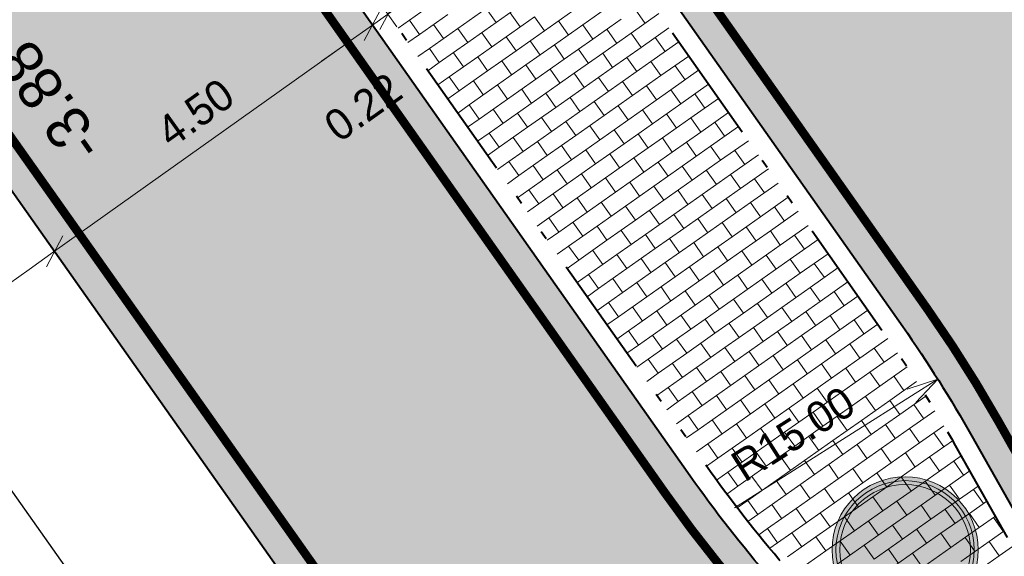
# Model space of a CAD drawing. Header units: metres. Extents: x 148316 to 148653, y 486436 to 486744.
# Tile 24 of 110: x 148440 to 148451, y 486553 to 486559. Entities that reach past the tile are written whole.
import ezdxf

# ---------------------------------------------------------------- set-up
doc = ezdxf.new("R2010")
doc.units = ezdxf.units.M
doc.header["$MEASUREMENT"] = 0
doc.linetypes.add('rws', pattern=[2.74, 1.4, -0.4, 0.07, -0.4, 0.07, -0.4])
doc.layers.get('Defpoints').update_dxf_attribs({"color": 253, "lineweight": 13})
for name, color, linetype, lineweight in [('BWR-nieuw-band-basislijn_GV', 7, 'Continuous', 40), ('BWR-nieuw-band-trottoir rws 115¯225x240 betonrug_GV', 94, 'rws_b', 40), ('BWR-nieuw-belijning-kantstreep dik 100', 51, 'Continuous', 0), ('BWR-nieuw-raster-cel verharding_GV', 7, 'Continuous', 40), ('N-WA-VW-VERKEERSTEKEN_BORD-G', 7, 'Continuous', 30), ('WVB-dim-terr-maatvoering 018', 7, 'Continuous', 13), ('WVB-pen-dik 025', 1, 'Continuous', 30), ('WVB-pen-dik 035', 1, 'Continuous', 40), ('WVB-raster-20%', 254, 'Continuous', 30), ('WVB-tekst-dik 025', 1, 'Continuous', 30)]:
    doc.layers.add(name, color=color, linetype=linetype, lineweight=lineweight)
doc.styles.add('1 200   0.18', font='WORKING.shx', dxfattribs={"height": 0.36})
doc.styles.add('1 200   0.25', font='WORKING.shx', dxfattribs={"height": 0.5})
doc.styles.add('Style-WORKING', font='WORKING.shx')
doc.linetypes.add('rws_b', pattern='A,1.4,-0.4,0.07,-0.23,["B",Style-WORKING,S=0.36,R=0,X=-0.104,Y=-0.19],-0.17,0.07,-1.86', length=4.2)
doc.dimstyles.new('TER 1 200', dxfattribs={"dimtxt": 0.36, "dimasz": 0.36, "dimexe": 0.18, "dimexo": 0.0625, "dimgap": 0.18, "dimtad": 1, "dimzin": 0, "dimdsep": 46, "dimtxsty": '1 200   0.18', "dimblk": 'TerminatorOpen_0.5', "dimcen": 0, "dimse1": 1, "dimse2": 1, "dimclrd": 256, "dimclre": 256, "dimclrt": 7, "dimazin": 0, "dimtfac": 1, "dimtdec": 0, "dimtmove": 1, "dimatfit": 1, "dimldrblk": 'TerminatorOpen_0.5', "dimfxl": 0.18, "dimfxlon": 1, "dimfrac": 2, "dimtolj": 1, "dimtzin": 0, "dimlwd": -1, "dimlwe": -1, "dimarcsym": 0})

# ---------------------------------------------------------------- blocks, each defined once
blk = doc.blocks.new('_Oblique_0.5')
at = {"color": 0, "linetype": 'ByBlock', "lineweight": -2}
for p, q in [((0, 0), (-1, 0)), ((0.5, 0.25), (-0.5, -0.25))]:
    blk.add_line(p, q, dxfattribs=at)
blk = doc.blocks.new('*D69')
at = {"layer": 'Defpoints', "color": 0, "lineweight": 40, "transparency": 16777216}
for p in [(148440.316, 486556.337), (148440.512, 486556.062), (148438.32, 486555.698)]:
    blk.add_point(p, dxfattribs=at)
at = {"layer": 'WVB-dim-terr-maatvoering 018', "transparency": 16777216}
for p, q in [((148440.42, 486556.19), (148440.212, 486556.484)), ((148438.983, 486555.388), (148440.023, 486556.128)), ((148438.585, 486555.326), (148438.794, 486555.033))]:
    blk.add_line(p, q, dxfattribs=at)
at = {"layer": 'WVB-dim-terr-maatvoering 018', "transparency": 16777216, "xscale": 0.36, "yscale": 0.36, "zscale": 0.36}
for p, rotation in [((148440.316, 486556.337), 35.44070355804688), ((148438.689, 486555.179), 215.4407035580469)]:
    blk.add_blockref('_Oblique_0.5', p, dxfattribs=dict(at, rotation=rotation))
at = {"layer": 'WVB-dim-terr-maatvoering 018', "color": 7, "transparency": 16777216, "insert": (148439.294, 486556.051), "char_height": 0.36, "attachment_point": 5, "rotation": 35.4407, "style": '1 200   0.18'}
blk.add_mtext('\\A1;\\C7;2.00', dxfattribs=at)
blk = doc.blocks.new('TerminatorOpen_0.5')
at = {"color": 0, "linetype": 'ByBlock', "lineweight": -2}
for q in [(-1, 0.25), (-1, 0), (-1, -0.25)]:
    blk.add_line((0, 0), q, dxfattribs=at)
blk = doc.blocks.new('*D70')
at = {"layer": 'Defpoints', "color": 0, "lineweight": 40, "transparency": 16777216}
for p in [(148443.986, 486558.949), (148444.182, 486558.674), (148440.512, 486556.062)]:
    blk.add_point(p, dxfattribs=at)
at = {"layer": 'WVB-dim-terr-maatvoering 018', "transparency": 16777216}
for p, q in [((148444.091, 486558.803), (148443.882, 486559.096)), ((148440.609, 486556.546), (148443.693, 486558.741)), ((148440.42, 486556.19), (148440.212, 486556.484))]:
    blk.add_line(p, q, dxfattribs=at)
at = {"layer": 'WVB-dim-terr-maatvoering 018', "transparency": 16777216, "xscale": 0.36, "yscale": 0.36, "zscale": 0.36}
for p, rotation in [((148443.986, 486558.949), 35.44070355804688), ((148440.316, 486556.337), 215.4407035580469)]:
    blk.add_blockref('_Oblique_0.5', p, dxfattribs=dict(at, rotation=rotation))
at = {"layer": 'WVB-dim-terr-maatvoering 018', "color": 7, "transparency": 16777216, "insert": (148441.942, 486557.936), "char_height": 0.36, "attachment_point": 5, "rotation": 35.4407, "style": '1 200   0.18'}
blk.add_mtext('\\A1;\\C7;4.50', dxfattribs=at)
blk = doc.blocks.new('*D71')
at = {"layer": 'Defpoints', "color": 0, "lineweight": 40, "transparency": 16777216}
for p in [(148444.166, 486559.077), (148444.337, 486558.836), (148444.182, 486558.674)]:
    blk.add_point(p, dxfattribs=at)
at = {"layer": 'WVB-dim-terr-maatvoering 018', "transparency": 16777216}
for p, q in [((148444.459, 486559.286), (148444.752, 486559.495)), ((148444.27, 486558.93), (148444.061, 486559.224)), ((148444.091, 486558.803), (148443.882, 486559.096)), ((148443.986, 486558.949), (148444.166, 486559.077)), ((148443.693, 486558.741), (148443.4, 486558.532))]:
    blk.add_line(p, q, dxfattribs=at)
at = {"layer": 'WVB-dim-terr-maatvoering 018', "transparency": 16777216, "xscale": 0.36, "yscale": 0.36, "zscale": 0.36}
for p, rotation in [((148444.166, 486559.077), 215.4407035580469), ((148443.986, 486558.949), 35.44070355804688)]:
    blk.add_blockref('_Oblique_0.5', p, dxfattribs=dict(at, rotation=rotation))
at = {"layer": 'WVB-dim-terr-maatvoering 018', "color": 7, "transparency": 16777216, "insert": (148443.879, 486558), "char_height": 0.36, "attachment_point": 5, "rotation": 35.4407, "style": '1 200   0.18'}
blk.add_mtext('\\A1;\\C7;0.22', dxfattribs=at)
blk = doc.blocks.new('*D72')
at = {"layer": 'Defpoints', "color": 0, "lineweight": 40, "transparency": 16777216}
for p in [(148446.252, 486560.562), (148446.34, 486560.438), (148444.337, 486558.836)]:
    blk.add_point(p, dxfattribs=at)
at = {"layer": 'WVB-dim-terr-maatvoering 018', "transparency": 16777216}
for p, q in [((148446.304, 486560.489), (148446.148, 486560.709)), ((148444.459, 486559.286), (148445.959, 486560.353)), ((148444.27, 486558.93), (148444.061, 486559.224))]:
    blk.add_line(p, q, dxfattribs=at)
at = {"layer": 'WVB-dim-terr-maatvoering 018', "transparency": 16777216, "xscale": 0.36, "yscale": 0.36, "zscale": 0.36}
for p, rotation in [((148446.252, 486560.562), 35.44070355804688), ((148444.166, 486559.077), 215.4407035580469)]:
    blk.add_blockref('_Oblique_0.5', p, dxfattribs=dict(at, rotation=rotation))
at = {"layer": 'WVB-dim-terr-maatvoering 018', "color": 7, "transparency": 16777216, "insert": (148445, 486560.113), "char_height": 0.36, "attachment_point": 5, "rotation": 35.4407, "style": '1 200   0.18'}
blk.add_mtext('\\A1;\\C7;2.56', dxfattribs=at)
blk = doc.blocks.new('*D76')
at = {"layer": 'Defpoints', "color": 0, "lineweight": 40, "transparency": 16777216}
for p in [(148483.979, 486581.185), (148445.382, 486549.399)]:
    blk.add_point(p, dxfattribs=at)
at = {"layer": 'WVB-dim-terr-maatvoering 018', "transparency": 16777216}
blk.add_line((148447.835, 486551.42), (148445.66, 486549.628), dxfattribs=at)
at = {"layer": 'WVB-dim-terr-maatvoering 018', "transparency": 16777216, "xscale": 0.36, "yscale": 0.36, "zscale": 0.36, "rotation": 219.4732350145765}
blk.add_blockref('TerminatorOpen_0.5', (148445.382, 486549.399), dxfattribs=at)
at = {"layer": 'WVB-dim-terr-maatvoering 018', "color": 7, "transparency": 16777216, "insert": (148446.753, 486550.995), "char_height": 0.36, "attachment_point": 5, "rotation": 39.4732, "style": '1 200   0.18'}
blk.add_mtext('\\A1;\\C7;R50.00', dxfattribs=at)
blk = doc.blocks.new('*D77')
at = {"layer": 'Defpoints', "color": 0, "lineweight": 40, "transparency": 16777216}
for p in [(148454.413, 486556.089), (148411.613, 486530.24)]:
    blk.add_point(p, dxfattribs=at)
at = {"layer": 'WVB-dim-terr-maatvoering 018', "transparency": 16777216}
blk.add_line((148451.901, 486554.572), (148454.105, 486555.903), dxfattribs=at)
at = {"layer": 'WVB-dim-terr-maatvoering 018', "transparency": 16777216, "xscale": 0.36, "yscale": 0.36, "zscale": 0.36, "rotation": 31.12999339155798}
blk.add_blockref('TerminatorOpen_0.5', (148454.413, 486556.089), dxfattribs=at)
at = {"layer": 'WVB-dim-terr-maatvoering 018', "color": 7, "transparency": 16777216, "insert": (148452.662, 486555.452), "char_height": 0.36, "attachment_point": 5, "rotation": 31.13, "style": '1 200   0.18'}
blk.add_mtext('\\A1;\\C7;R50.00', dxfattribs=at)
blk = doc.blocks.new('*D78')
at = {"layer": 'Defpoints', "color": 0, "lineweight": 40, "transparency": 16777216}
for p in [(148450.515, 486554.861), (148437.847, 486546.828)]:
    blk.add_point(p, dxfattribs=at)
at = {"layer": 'WVB-dim-terr-maatvoering 018', "transparency": 16777216}
blk.add_line((148448.169, 486553.374), (148450.211, 486554.668), dxfattribs=at)
at = {"layer": 'WVB-dim-terr-maatvoering 018', "transparency": 16777216, "xscale": 0.36, "yscale": 0.36, "zscale": 0.36, "rotation": 32.37775352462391}
blk.add_blockref('TerminatorOpen_0.5', (148450.515, 486554.861), dxfattribs=at)
at = {"layer": 'WVB-dim-terr-maatvoering 018', "color": 7, "transparency": 16777216, "insert": (148448.845, 486554.228), "char_height": 0.36, "attachment_point": 5, "rotation": 32.3778, "style": '1 200   0.18'}
blk.add_mtext('\\A1;\\C7;R15.00', dxfattribs=at)
blk = doc.blocks.new('N-SVW-VERKEERSTEKEN_BORD_D02RBB22-SO')
at = {"linetype": 'Continuous', "true_color": 0x007dc8, "extrusion": (0, 0, -1)}
blk.add_hatch(color=152, dxfattribs=at).paths.add_polyline_path([(16.32, 38.68), (10.25, 44.75), (0, 34.48), (-0.01, 53.25, -0.414322), (25.12, 28.12, -0.414105), (0.01, 3), (0, 16.19), (14.23, 18.77, 0.656866), (14.94, 21.82), (5.4, 27.76)])
at = {"linetype": 'Continuous', "true_color": 0x007dc8}
for points in [[(25.18, 36.79), (26.6, 37.27, 0.577878), (-21.25, 46.55), (-20.12, 45.57, -0.577878)], [(0.01, 53.25), (0, 34.48), (0.67, 33.81), (6.46, 43.15, -0.66261), (9.64, 42.66), (14.51, 15.92, -0.52003), (12.53, 13.91), (0, 16.19), (-0.01, 3, 0.414322), (25.12, 28.12, 0.414105)], [(-20.12, 45.57), (-21.25, 46.55, 0.180494), (-28.12, 28.12, 0.414214), (0, 0), (0, 1.5, -0.414214), (-26.62, 28.12, -0.180494)], [(28.12, 28.12, 0.083022), (26.6, 37.27), (25.18, 36.79, -0.083022), (26.62, 28.12, -0.414214), (0, 1.5), (0, 0, 0.414214)]]:
    blk.add_hatch(color=152, dxfattribs=at).paths.add_polyline_path(points)
at = {"linetype": 'Continuous'}
for points in [[(-20.12, 45.57), (-18.98, 44.58, -0.577878), (23.76, 36.3), (25.18, 36.79, 0.577878)], [(0, 34.48), (-10.25, 44.75), (-16.32, 38.68), (-5.4, 27.76), (-14.94, 21.82, 0.656866), (-14.23, 18.77), (0, 16.19)], [(9.64, 42.66, 0.66261), (6.46, 43.15), (0.67, 33.81), (0, 34.48), (0, 16.19), (12.53, 13.91, 0.52003), (14.51, 15.92)], [(25.18, 36.79), (23.76, 36.3, -0.083022), (25.12, 28.12, -0.414214), (0, 3), (0, 1.5, 0.414214), (26.62, 28.12, 0.083022)]]:
    blk.add_hatch(color=7, dxfattribs=at).paths.add_polyline_path(points)
at = {"linetype": 'Continuous', "extrusion": (0, 0, -1)}
blk.add_hatch(color=7, dxfattribs=at).paths.add_polyline_path([(25.12, 28.12, 0.180494), (18.98, 44.58), (20.12, 45.57, -0.180494), (26.62, 28.12, -0.414214), (0, 1.5), (0, 3, 0.414214)])
at = {"linetype": 'Continuous', "true_color": 0xafafaf}
blk.add_hatch(color=253, dxfattribs=at).paths.add_polyline_path([(-3.75, -3.75), (-3.75, 0), (3.75, 0), (3.75, -3.75)])
at = {"linetype": 'Continuous', "true_color": 0x0a0a0a}
blk.add_hatch(color=28, dxfattribs=at).paths.add_polyline_path([(-18.75, -7.5), (-18.75, -3.75), (18.75, -3.75), (18.75, -7.5)])
at = {"linetype": 'Continuous', "true_color": 0xffe100}
blk.add_hatch(color=2, dxfattribs=at).paths.add_polyline_path([(-18.75, -56.25), (-18.75, -7.5), (18.75, -7.5), (18.75, -56.25)])
at = {"color": 253, "lineweight": 0, "true_color": 0xafafaf, "flags": 128}
blk.add_lwpolyline([(18.75, -56.25), (18.75, -7.5), (-18.75, -7.5), (-18.75, -56.25)], dxfattribs=at)
at = {"color": 152, "lineweight": 0, "true_color": 0x007dc8}
blk.add_circle((0, 28.12), 28.12, dxfattribs=at)
at = {"color": 7, "lineweight": 0}
for radius in [26.62, 25.12]:
    blk.add_circle((0, 28.12), radius, dxfattribs=at)
at = {"color": 253, "lineweight": 0, "true_color": 0xafafaf}
blk.add_3dface([(-3.75, -3.75), (3.75, -3.75), (3.75, 0), (-3.75, 0)], dxfattribs=at)
at = {"color": 28, "lineweight": 0, "true_color": 0x0a0a0a}
blk.add_3dface([(-18.75, -7.5), (18.75, -7.5), (18.75, -3.75), (-18.75, -3.75)], dxfattribs=at)

msp = doc.modelspace()

# ---------------------------------------------------------------- hatches: boundary and pattern name
at = {"layer": 'WVB-raster-20%', "linetype": 'Continuous'}
h = msp.add_hatch(color=256, dxfattribs=at)
h.paths.add_polyline_path([(148485.248, 486494.021), (148490.587, 486497.821, 0.030294), (148474.48, 486523.909), (148466.48, 486535.266, -0.024922), (148463.817, 486539.477), (148455.152, 486554.824, 0.02492), (148452.49, 486559.034), (148447.955, 486565.488, -0.226941), (148446.256, 486575.707, 0.040806), (148446.774, 486578.262, -0.05017), (148447.425, 486581.193), (148424.83, 486565.13, -0.034377), (148426.441, 486564.782, 0.037758), (148428.803, 486564.288, -0.200125), (148438.79, 486558.496), (148443.102, 486552.391, 0.024922), (148446.17, 486548.467), (148449.667, 486544.426), (148443.713, 486541.953, -0.35161), (148426.884, 486546.838), (148415.726, 486562.733), (148412.047, 486560.142), (148425.048, 486541.621, 0.352097), (148442.501, 486536.571), (148445.29, 486537.735, -0.351633), (148459.723, 486533.572), (148469.166, 486520.165, -0.031129)])
h.paths.add_polyline_path([(148441.898, 486567.124), (148450.11, 486555.467, -0.024922), (148450.908, 486554.203), (148453.036, 486550.436, -0.904988), (148451.409, 486549.29), (148448.577, 486552.562, -0.024922), (148447.657, 486553.739), (148439.445, 486565.396, -0.422856), (148439.711, 486566.806, 0.014709), (148440.481, 486567.348, -0.422856)], flags=16)

# ---------------------------------------------------------------- linework, layer by layer
at = {"layer": 'BWR-nieuw-band-basislijn_GV', "ltscale": 0.5, "flags": 128}
msp.add_lwpolyline([(148441.898, 486567.124), (148450.11, 486555.467, -0.024922), (148450.908, 486554.203), (148453.036, 486550.436, -0.904988), (148451.409, 486549.29), (148448.577, 486552.562, -0.024922), (148447.657, 486553.739), (148439.445, 486565.396, -0.422856), (148439.711, 486566.806, 0.014709), (148440.481, 486567.348, -0.422856)], format="xyb", close=True, dxfattribs=at)
at = {"layer": 'BWR-nieuw-band-trottoir rws 115¯225x240 betonrug_GV', "linetype": 'rws', "flags": 128}
msp.add_lwpolyline([(148440.613, 486567.172, -0.422856), (148441.718, 486566.997), (148449.93, 486555.34, -0.024922), (148450.717, 486554.095), (148452.844, 486550.328, -0.904988), (148451.575, 486549.434), (148448.744, 486552.705, -0.024922), (148447.837, 486553.866), (148439.625, 486565.523, -0.422856), (148439.833, 486566.623, 0.014709)], format="xyb", close=True, dxfattribs=at)
at = {"layer": 'BWR-nieuw-belijning-kantstreep dik 100', "color": 7, "flags": 128}
msp.add_lwpolyline([(148440.271, 486567.628, 0.1, 0.1, -0.422856), (148442.184, 486567.325, 0.1, 0.1, 0), (148450.396, 486555.668, 0.1, 0.1, -0.024922), (148451.213, 486554.376, 0.1, 0.1, 0), (148453.34, 486550.608, 0.1, 0.1, -0.904988), (148451.144, 486549.061, 0.1, 0.1, 0), (148448.313, 486552.333, 0.1, 0.1, -0.024922), (148447.371, 486553.537, 0.1, 0.1, 0), (148439.159, 486565.195, 0.1, 0.1, -0.422856), (148439.518, 486567.098, 0.1, 0.1, 0.014709)], format="xyseb", close=True, dxfattribs=at)
at = {"layer": 'BWR-nieuw-belijning-kantstreep dik 100', "color": 7, "const_width": 0.1, "flags": 128}
msp.add_lwpolyline([(148439.075, 486558.698), (148443.388, 486552.593)], dxfattribs=at)
at = {"layer": 'BWR-nieuw-raster-cel verharding_GV', "color": 252, "lineweight": 0}
for p, q in [((148444.414, 486559.006), (148444.742, 486559.237)), ((148445.415, 486558.978), (148445.743, 486559.209)), ((148444.972, 486558.911), (148445.3, 486559.142)), ((148445.3, 486559.142), (148445.415, 486558.978)), ((148445.578, 486559.093), (148445.694, 486558.93)), ((148445.972, 486558.883), (148446.3, 486559.114)), ((148446.415, 486558.951), (148446.743, 486559.182)), ((148447.021, 486559.134), (148447.137, 486558.97)), ((148444.282, 486558.913), (148444.414, 486559.006)), ((148444.414, 486559.006), (148444.529, 486558.842)), ((148444.529, 486558.842), (148444.857, 486559.073)), ((148445.087, 486558.747), (148445.415, 486558.978)), ((148445.529, 486558.815), (148445.857, 486559.046)), ((148445.857, 486559.046), (148445.972, 486558.883)), ((148446.136, 486558.998), (148446.251, 486558.834)), ((148446.53, 486558.788), (148446.858, 486559.018)), ((148446.973, 486558.856), (148447.294, 486559.082)), ((148444.644, 486558.68), (148444.972, 486558.911)), ((148444.693, 486558.958), (148444.808, 486558.794)), ((148444.972, 486558.911), (148445.087, 486558.747)), ((148445.251, 486558.862), (148445.366, 486558.699)), ((148445.645, 486558.652), (148445.972, 486558.883)), ((148446.087, 486558.72), (148446.415, 486558.951)), ((148446.415, 486558.951), (148446.53, 486558.788)), ((148446.645, 486558.625), (148446.973, 486558.856)), ((148446.694, 486558.903), (148446.809, 486558.739)), ((148446.973, 486558.856), (148447.088, 486558.692)), ((148447.088, 486558.692), (148447.409, 486558.919)), ((148444.397, 486558.749), (148444.529, 486558.842)), ((148444.759, 486558.516), (148445.087, 486558.747)), ((148445.202, 486558.584), (148445.529, 486558.815)), ((148445.529, 486558.815), (148445.645, 486558.652)), ((148445.808, 486558.767), (148445.923, 486558.604)), ((148446.202, 486558.557), (148446.53, 486558.788)), ((148447.202, 486558.53), (148447.523, 486558.756)), ((148447.251, 486558.807), (148447.366, 486558.644)), ((148444.511, 486558.586), (148444.644, 486558.68)), ((148444.644, 486558.68), (148444.759, 486558.516)), ((148444.923, 486558.631), (148445.038, 486558.468)), ((148445.317, 486558.421), (148445.645, 486558.652)), ((148445.759, 486558.489), (148446.087, 486558.72)), ((148446.087, 486558.72), (148446.202, 486558.557)), ((148446.366, 486558.672), (148446.481, 486558.508)), ((148446.76, 486558.461), (148447.088, 486558.692)), ((148444.627, 486558.423), (148444.759, 486558.516)), ((148444.874, 486558.354), (148445.202, 486558.584)), ((148445.202, 486558.584), (148445.317, 486558.421)), ((148445.48, 486558.536), (148445.596, 486558.373)), ((148445.874, 486558.326), (148446.202, 486558.557)), ((148446.317, 486558.394), (148446.645, 486558.625)), ((148446.645, 486558.625), (148446.76, 486558.461)), ((148446.874, 486558.299), (148447.202, 486558.53)), ((148446.923, 486558.577), (148447.039, 486558.413)), ((148447.202, 486558.53), (148447.317, 486558.366)), ((148447.317, 486558.366), (148447.639, 486558.592)), ((148444.989, 486558.19), (148445.317, 486558.421)), ((148445.431, 486558.258), (148445.759, 486558.489)), ((148445.759, 486558.489), (148445.874, 486558.326)), ((148446.038, 486558.441), (148446.153, 486558.277)), ((148446.432, 486558.23), (148446.76, 486558.461)), ((148447.432, 486558.203), (148447.753, 486558.43)), ((148447.481, 486558.481), (148447.596, 486558.318)), ((148444.741, 486558.26), (148444.874, 486558.354)), ((148444.874, 486558.354), (148444.989, 486558.19)), ((148445.152, 486558.305), (148445.268, 486558.142)), ((148445.547, 486558.095), (148445.874, 486558.326)), ((148445.989, 486558.163), (148446.317, 486558.394)), ((148446.317, 486558.394), (148446.432, 486558.23)), ((148446.547, 486558.068), (148446.874, 486558.299)), ((148446.596, 486558.346), (148446.711, 486558.182)), ((148446.874, 486558.299), (148446.99, 486558.135)), ((148446.99, 486558.135), (148447.317, 486558.366)), ((148444.856, 486558.097), (148444.989, 486558.19)), ((148445.104, 486558.027), (148445.431, 486558.258)), ((148445.431, 486558.258), (148445.547, 486558.095)), ((148445.71, 486558.21), (148445.825, 486558.046)), ((148446.104, 486557.999), (148446.432, 486558.23)), ((148447.104, 486557.972), (148447.432, 486558.203)), ((148447.153, 486558.25), (148447.268, 486558.087)), ((148447.432, 486558.203), (148447.547, 486558.04)), ((148447.547, 486558.04), (148447.868, 486558.266)), ((148445.219, 486557.864), (148445.547, 486558.095)), ((148445.661, 486557.932), (148445.989, 486558.163)), ((148445.989, 486558.163), (148446.104, 486557.999)), ((148446.219, 486557.837), (148446.547, 486558.068)), ((148446.268, 486558.115), (148446.383, 486557.951)), ((148446.547, 486558.068), (148446.662, 486557.904)), ((148446.662, 486557.904), (148446.99, 486558.135)), ((148447.662, 486557.877), (148447.983, 486558.103)), ((148447.711, 486558.155), (148447.826, 486557.992)), ((148444.971, 486557.934), (148445.104, 486558.027)), ((148445.104, 486558.027), (148445.219, 486557.864)), ((148445.382, 486557.979), (148445.497, 486557.815)), ((148445.776, 486557.769), (148446.104, 486557.999)), ((148446.776, 486557.742), (148447.104, 486557.972)), ((148446.825, 486558.019), (148446.94, 486557.856)), ((148447.104, 486557.972), (148447.219, 486557.809)), ((148447.219, 486557.809), (148447.547, 486558.04)), ((148445.086, 486557.77), (148445.219, 486557.864)), ((148445.333, 486557.701), (148445.661, 486557.932)), ((148445.661, 486557.932), (148445.776, 486557.769)), ((148445.891, 486557.606), (148446.219, 486557.837)), ((148445.94, 486557.884), (148446.055, 486557.72)), ((148446.219, 486557.837), (148446.334, 486557.673)), ((148446.334, 486557.673), (148446.662, 486557.904)), ((148447.334, 486557.646), (148447.662, 486557.877)), ((148447.383, 486557.924), (148447.498, 486557.761)), ((148447.662, 486557.877), (148447.777, 486557.714)), ((148447.777, 486557.714), (148448.098, 486557.94)), ((148445.449, 486557.538), (148445.776, 486557.769)), ((148446.449, 486557.511), (148446.776, 486557.742)), ((148446.497, 486557.788), (148446.613, 486557.625)), ((148446.776, 486557.742), (148446.892, 486557.578)), ((148446.892, 486557.578), (148447.219, 486557.809)), ((148447.892, 486557.551), (148448.213, 486557.777)), ((148447.941, 486557.829), (148448.056, 486557.665)), ((148445.201, 486557.608), (148445.333, 486557.701)), ((148445.333, 486557.701), (148445.449, 486557.538)), ((148445.563, 486557.375), (148445.891, 486557.606)), ((148445.612, 486557.653), (148445.727, 486557.489)), ((148445.891, 486557.606), (148446.006, 486557.442)), ((148446.006, 486557.442), (148446.334, 486557.673)), ((148447.006, 486557.415), (148447.334, 486557.646)), ((148447.055, 486557.693), (148447.17, 486557.53)), ((148447.334, 486557.646), (148447.449, 486557.483)), ((148447.449, 486557.483), (148447.777, 486557.714)), ((148448.007, 486557.388), (148448.328, 486557.614)), ((148445.316, 486557.444), (148445.449, 486557.538)), ((148446.121, 486557.28), (148446.449, 486557.511)), ((148446.17, 486557.558), (148446.285, 486557.394)), ((148446.449, 486557.511), (148446.564, 486557.347)), ((148446.564, 486557.347), (148446.892, 486557.578)), ((148447.564, 486557.32), (148447.892, 486557.551)), ((148447.613, 486557.598), (148447.728, 486557.434)), ((148447.892, 486557.551), (148448.007, 486557.388)), ((148448.17, 486557.503), (148448.285, 486557.339)), ((148445.678, 486557.211), (148446.006, 486557.442)), ((148446.678, 486557.184), (148447.006, 486557.415)), ((148446.727, 486557.462), (148446.842, 486557.299)), ((148447.006, 486557.415), (148447.121, 486557.252)), ((148447.121, 486557.252), (148447.449, 486557.483)), ((148447.679, 486557.157), (148448.007, 486557.388)), ((148448.121, 486557.225), (148448.443, 486557.451)), ((148445.431, 486557.282), (148445.563, 486557.375)), ((148445.563, 486557.375), (148445.678, 486557.211)), ((148445.793, 486557.049), (148446.121, 486557.28)), ((148445.842, 486557.327), (148445.957, 486557.163)), ((148446.121, 486557.28), (148446.236, 486557.116)), ((148446.236, 486557.116), (148446.564, 486557.347)), ((148447.236, 486557.089), (148447.564, 486557.32)), ((148447.285, 486557.367), (148447.4, 486557.204)), ((148447.564, 486557.32), (148447.679, 486557.157)), ((148447.842, 486557.272), (148447.958, 486557.108)), ((148448.237, 486557.061), (148448.558, 486557.288)), ((148445.546, 486557.118), (148445.678, 486557.211)), ((148446.351, 486556.953), (148446.678, 486557.184)), ((148446.399, 486557.231), (148446.515, 486557.068)), ((148446.678, 486557.184), (148446.794, 486557.021)), ((148446.794, 486557.021), (148447.121, 486557.252)), ((148447.351, 486556.926), (148447.679, 486557.157)), ((148447.794, 486556.994), (148448.121, 486557.225)), ((148448.121, 486557.225), (148448.237, 486557.061)), ((148448.4, 486557.176), (148448.515, 486557.013)), ((148445.66, 486556.955), (148445.793, 486557.049)), ((148445.793, 486557.049), (148445.908, 486556.885)), ((148445.908, 486556.885), (148446.236, 486557.116)), ((148446.908, 486556.858), (148447.236, 486557.089)), ((148446.957, 486557.136), (148447.072, 486556.973)), ((148447.236, 486557.089), (148447.351, 486556.926)), ((148447.515, 486557.041), (148447.63, 486556.877)), ((148447.909, 486556.83), (148448.237, 486557.061)), ((148448.351, 486556.899), (148448.672, 486557.125)), ((148446.023, 486556.723), (148446.351, 486556.953)), ((148446.072, 486557), (148446.187, 486556.837)), ((148446.351, 486556.953), (148446.466, 486556.79)), ((148446.466, 486556.79), (148446.794, 486557.021)), ((148447.023, 486556.695), (148447.351, 486556.926)), ((148447.466, 486556.763), (148447.794, 486556.994)), ((148447.794, 486556.994), (148447.909, 486556.83)), ((148448.072, 486556.946), (148448.187, 486556.782)), ((148448.466, 486556.735), (148448.788, 486556.961)), ((148445.776, 486556.792), (148445.908, 486556.885)), ((148446.58, 486556.627), (148446.908, 486556.858)), ((148446.629, 486556.905), (148446.744, 486556.742)), ((148446.908, 486556.858), (148447.023, 486556.695)), ((148447.187, 486556.81), (148447.302, 486556.646)), ((148447.581, 486556.599), (148447.909, 486556.83)), ((148448.023, 486556.668), (148448.351, 486556.899)), ((148448.351, 486556.899), (148448.466, 486556.735)), ((148448.63, 486556.85), (148448.745, 486556.687)), ((148445.89, 486556.629), (148446.023, 486556.723)), ((148446.023, 486556.723), (148446.138, 486556.559)), ((148446.138, 486556.559), (148446.466, 486556.79)), ((148446.695, 486556.464), (148447.023, 486556.695)), ((148447.138, 486556.532), (148447.466, 486556.763)), ((148447.466, 486556.763), (148447.581, 486556.599)), ((148447.744, 486556.715), (148447.86, 486556.551)), ((148448.139, 486556.504), (148448.466, 486556.735)), ((148448.581, 486556.572), (148448.902, 486556.799)), ((148446.252, 486556.396), (148446.58, 486556.627)), ((148446.301, 486556.674), (148446.417, 486556.511)), ((148446.58, 486556.627), (148446.695, 486556.464)), ((148447.253, 486556.369), (148447.581, 486556.599)), ((148447.696, 486556.437), (148448.023, 486556.668)), ((148448.023, 486556.668), (148448.139, 486556.504)), ((148448.302, 486556.619), (148448.417, 486556.456)), ((148448.696, 486556.409), (148449.017, 486556.635)), ((148446.005, 486556.466), (148446.138, 486556.559)), ((148446.81, 486556.301), (148447.138, 486556.532)), ((148446.859, 486556.579), (148446.974, 486556.415)), ((148447.138, 486556.532), (148447.253, 486556.369)), ((148447.417, 486556.484), (148447.532, 486556.32)), ((148447.811, 486556.273), (148448.139, 486556.504)), ((148448.253, 486556.341), (148448.581, 486556.572)), ((148448.581, 486556.572), (148448.696, 486556.409)), ((148448.811, 486556.246), (148449.132, 486556.472)), ((148448.86, 486556.524), (148448.975, 486556.361)), ((148446.12, 486556.303), (148446.252, 486556.396)), ((148446.252, 486556.396), (148446.368, 486556.233)), ((148446.368, 486556.233), (148446.695, 486556.464)), ((148446.925, 486556.138), (148447.253, 486556.369)), ((148447.368, 486556.206), (148447.696, 486556.437)), ((148447.696, 486556.437), (148447.811, 486556.273)), ((148447.974, 486556.388), (148448.089, 486556.225)), ((148448.368, 486556.178), (148448.696, 486556.409)), ((148446.482, 486556.07), (148446.81, 486556.301)), ((148446.531, 486556.348), (148446.646, 486556.185)), ((148446.81, 486556.301), (148446.925, 486556.138)), ((148447.089, 486556.253), (148447.204, 486556.089)), ((148447.483, 486556.042), (148447.811, 486556.273)), ((148447.925, 486556.111), (148448.253, 486556.341)), ((148448.253, 486556.341), (148448.368, 486556.178)), ((148448.483, 486556.015), (148448.811, 486556.246)), ((148448.532, 486556.293), (148448.647, 486556.13)), ((148448.811, 486556.246), (148448.926, 486556.083)), ((148448.926, 486556.083), (148449.247, 486556.309)), ((148446.235, 486556.139), (148446.368, 486556.233)), ((148446.597, 486555.907), (148446.925, 486556.138)), ((148447.04, 486555.975), (148447.368, 486556.206)), ((148447.368, 486556.206), (148447.483, 486556.042)), ((148447.646, 486556.157), (148447.762, 486555.994)), ((148448.04, 486555.947), (148448.368, 486556.178)), ((148449.041, 486555.92), (148449.362, 486556.146)), ((148449.089, 486556.198), (148449.205, 486556.034)), ((148446.35, 486555.977), (148446.482, 486556.07)), ((148446.482, 486556.07), (148446.597, 486555.907)), ((148446.761, 486556.022), (148446.876, 486555.858)), ((148447.155, 486555.811), (148447.483, 486556.042)), ((148447.597, 486555.88), (148447.925, 486556.111)), ((148447.925, 486556.111), (148448.04, 486555.947)), ((148448.155, 486555.784), (148448.483, 486556.015)), ((148448.204, 486556.062), (148448.319, 486555.899)), ((148448.483, 486556.015), (148448.598, 486555.852)), ((148448.598, 486555.852), (148448.926, 486556.083)), ((148446.465, 486555.813), (148446.597, 486555.907)), ((148446.712, 486555.744), (148447.04, 486555.975)), ((148447.04, 486555.975), (148447.155, 486555.811)), ((148447.319, 486555.927), (148447.434, 486555.763)), ((148447.713, 486555.716), (148448.04, 486555.947)), ((148448.713, 486555.689), (148449.041, 486555.92)), ((148448.762, 486555.967), (148448.877, 486555.803)), ((148449.041, 486555.92), (148449.156, 486555.757)), ((148449.156, 486555.757), (148449.477, 486555.983)), ((148446.827, 486555.58), (148447.155, 486555.811)), ((148447.27, 486555.649), (148447.597, 486555.88)), ((148447.597, 486555.88), (148447.713, 486555.716)), ((148447.876, 486555.831), (148447.991, 486555.668)), ((148448.27, 486555.621), (148448.598, 486555.852)), ((148449.27, 486555.594), (148449.591, 486555.82)), ((148449.319, 486555.872), (148449.434, 486555.708)), ((148446.579, 486555.651), (148446.712, 486555.744)), ((148446.712, 486555.744), (148446.827, 486555.58)), ((148446.991, 486555.696), (148447.106, 486555.532)), ((148447.385, 486555.485), (148447.713, 486555.716)), ((148447.827, 486555.553), (148448.155, 486555.784)), ((148448.155, 486555.784), (148448.27, 486555.621)), ((148448.385, 486555.458), (148448.713, 486555.689)), ((148448.434, 486555.736), (148448.549, 486555.573)), ((148448.713, 486555.689), (148448.828, 486555.526)), ((148448.828, 486555.526), (148449.156, 486555.757)), ((148446.695, 486555.487), (148446.827, 486555.58)), ((148446.942, 486555.418), (148447.27, 486555.649)), ((148447.27, 486555.649), (148447.385, 486555.485)), ((148447.548, 486555.6), (148447.664, 486555.437)), ((148447.942, 486555.39), (148448.27, 486555.621)), ((148448.942, 486555.363), (148449.27, 486555.594)), ((148448.991, 486555.641), (148449.107, 486555.477)), ((148449.27, 486555.594), (148449.385, 486555.43)), ((148449.385, 486555.43), (148449.707, 486555.657)), ((148447.057, 486555.254), (148447.385, 486555.485)), ((148447.499, 486555.323), (148447.827, 486555.553)), ((148447.827, 486555.553), (148447.942, 486555.39)), ((148448.057, 486555.227), (148448.385, 486555.458)), ((148448.106, 486555.505), (148448.221, 486555.342)), ((148448.385, 486555.458), (148448.5, 486555.295)), ((148448.5, 486555.295), (148448.828, 486555.526)), ((148449.5, 486555.268), (148449.821, 486555.494)), ((148449.549, 486555.546), (148449.664, 486555.382)), ((148446.809, 486555.324), (148446.942, 486555.418)), ((148446.942, 486555.418), (148447.057, 486555.254)), ((148447.221, 486555.369), (148447.336, 486555.206)), ((148447.615, 486555.159), (148447.942, 486555.39)), ((148448.615, 486555.132), (148448.942, 486555.363)), ((148448.664, 486555.41), (148448.779, 486555.246)), ((148448.942, 486555.363), (148449.058, 486555.199)), ((148449.058, 486555.199), (148449.385, 486555.43)), ((148446.924, 486555.161), (148447.057, 486555.254)), ((148447.172, 486555.092), (148447.499, 486555.323)), ((148447.499, 486555.323), (148447.615, 486555.159)), ((148447.729, 486554.996), (148448.057, 486555.227)), ((148447.778, 486555.274), (148447.893, 486555.111)), ((148448.057, 486555.227), (148448.172, 486555.064)), ((148448.172, 486555.064), (148448.5, 486555.295)), ((148449.172, 486555.037), (148449.5, 486555.268)), ((148449.221, 486555.315), (148449.336, 486555.151)), ((148449.5, 486555.268), (148449.615, 486555.104)), ((148449.615, 486555.104), (148449.936, 486555.33)), ((148449.779, 486555.219), (148449.894, 486555.056)), ((148447.287, 486554.928), (148447.615, 486555.159)), ((148448.287, 486554.901), (148448.615, 486555.132)), ((148448.336, 486555.179), (148448.451, 486555.015)), ((148448.615, 486555.132), (148448.73, 486554.968)), ((148448.73, 486554.968), (148449.058, 486555.199)), ((148449.287, 486554.873), (148449.615, 486555.104)), ((148449.73, 486554.941), (148450.049, 486555.166)), ((148447.039, 486554.998), (148447.172, 486555.092)), ((148447.172, 486555.092), (148447.287, 486554.928)), ((148447.401, 486554.765), (148447.729, 486554.996)), ((148447.45, 486555.043), (148447.565, 486554.88)), ((148447.729, 486554.996), (148447.844, 486554.833)), ((148447.844, 486554.833), (148448.172, 486555.064)), ((148448.844, 486554.806), (148449.172, 486555.037)), ((148448.893, 486555.084), (148449.009, 486554.92)), ((148449.172, 486555.037), (148449.287, 486554.873)), ((148449.845, 486554.778), (148450.161, 486555.001)), ((148447.154, 486554.835), (148447.287, 486554.928)), ((148447.959, 486554.67), (148448.287, 486554.901)), ((148448.008, 486554.948), (148448.123, 486554.784)), ((148448.287, 486554.901), (148448.402, 486554.738)), ((148448.402, 486554.738), (148448.73, 486554.968)), ((148449.402, 486554.711), (148449.73, 486554.941)), ((148449.451, 486554.988), (148449.566, 486554.825)), ((148449.73, 486554.941), (148449.845, 486554.778)), ((148450.009, 486554.893), (148450.124, 486554.73)), ((148447.269, 486554.672), (148447.401, 486554.765)), ((148447.401, 486554.765), (148447.517, 486554.602)), ((148447.517, 486554.602), (148447.844, 486554.833)), ((148448.517, 486554.575), (148448.844, 486554.806)), ((148448.565, 486554.853), (148448.681, 486554.689)), ((148448.844, 486554.806), (148448.96, 486554.642)), ((148448.96, 486554.642), (148449.287, 486554.873)), ((148449.517, 486554.547), (148449.845, 486554.778)), ((148449.96, 486554.615), (148450.27, 486554.834)), ((148447.631, 486554.439), (148447.959, 486554.67)), ((148447.68, 486554.717), (148447.795, 486554.554)), ((148447.959, 486554.67), (148448.074, 486554.507)), ((148448.074, 486554.507), (148448.402, 486554.738)), ((148449.074, 486554.48), (148449.402, 486554.711)), ((148449.123, 486554.757), (148449.238, 486554.594)), ((148449.402, 486554.711), (148449.517, 486554.547)), ((148449.681, 486554.662), (148449.796, 486554.499)), ((148450.075, 486554.452), (148450.377, 486554.665)), ((148447.384, 486554.508), (148447.517, 486554.602)), ((148448.189, 486554.344), (148448.517, 486554.575)), ((148448.238, 486554.622), (148448.353, 486554.458)), ((148448.517, 486554.575), (148448.632, 486554.411)), ((148448.632, 486554.411), (148448.96, 486554.642)), ((148449.189, 486554.316), (148449.517, 486554.547)), ((148449.632, 486554.384), (148449.96, 486554.615)), ((148449.96, 486554.615), (148450.075, 486554.452)), ((148450.238, 486554.567), (148450.354, 486554.403)), ((148447.499, 486554.346), (148447.631, 486554.439)), ((148447.631, 486554.439), (148447.746, 486554.276)), ((148447.746, 486554.276), (148448.074, 486554.507)), ((148448.746, 486554.249), (148449.074, 486554.48)), ((148448.795, 486554.527), (148448.91, 486554.363)), ((148449.074, 486554.48), (148449.189, 486554.316)), ((148449.353, 486554.431), (148449.468, 486554.268)), ((148449.747, 486554.221), (148450.075, 486554.452)), ((148450.189, 486554.289), (148450.482, 486554.495)), ((148447.861, 486554.113), (148448.189, 486554.344)), ((148447.91, 486554.391), (148448.025, 486554.227)), ((148448.189, 486554.344), (148448.304, 486554.18)), ((148448.304, 486554.18), (148448.632, 486554.411)), ((148448.862, 486554.085), (148449.189, 486554.316)), ((148449.304, 486554.153), (148449.632, 486554.384)), ((148449.632, 486554.384), (148449.747, 486554.221)), ((148449.91, 486554.336), (148450.026, 486554.172)), ((148450.305, 486554.126), (148450.585, 486554.323)), ((148447.614, 486554.182), (148447.746, 486554.276)), ((148448.419, 486554.018), (148448.746, 486554.249)), ((148448.467, 486554.296), (148448.583, 486554.132)), ((148448.746, 486554.249), (148448.862, 486554.085)), ((148449.025, 486554.2), (148449.14, 486554.037)), ((148449.419, 486553.99), (148449.747, 486554.221)), ((148449.862, 486554.058), (148450.189, 486554.289)), ((148450.189, 486554.289), (148450.305, 486554.126)), ((148450.468, 486554.241), (148450.583, 486554.077)), ((148447.728, 486554.02), (148447.861, 486554.113)), ((148447.861, 486554.113), (148447.976, 486553.949)), ((148447.976, 486553.949), (148448.304, 486554.18)), ((148448.534, 486553.854), (148448.862, 486554.085)), ((148448.976, 486553.922), (148449.304, 486554.153)), ((148449.304, 486554.153), (148449.419, 486553.99)), ((148449.583, 486554.105), (148449.698, 486553.942)), ((148449.977, 486553.895), (148450.305, 486554.126)), ((148450.419, 486553.963), (148450.685, 486554.15)), ((148448.091, 486553.787), (148448.419, 486554.018)), ((148448.14, 486554.065), (148448.255, 486553.901)), ((148448.419, 486554.018), (148448.534, 486553.854)), ((148448.697, 486553.969), (148448.812, 486553.806)), ((148449.091, 486553.759), (148449.419, 486553.99)), ((148449.534, 486553.827), (148449.862, 486554.058)), ((148449.862, 486554.058), (148449.977, 486553.895)), ((148450.14, 486554.01), (148450.255, 486553.846)), ((148450.534, 486553.799), (148450.784, 486553.975)), ((148447.844, 486553.856), (148447.976, 486553.949)), ((148448.206, 486553.623), (148448.534, 486553.854)), ((148448.648, 486553.692), (148448.976, 486553.922)), ((148448.976, 486553.922), (148449.091, 486553.759)), ((148449.255, 486553.874), (148449.37, 486553.711)), ((148449.649, 486553.664), (148449.977, 486553.895)), ((148450.091, 486553.732), (148450.419, 486553.963)), ((148450.419, 486553.963), (148450.534, 486553.799)), ((148450.698, 486553.915), (148450.813, 486553.751)), ((148447.96, 486553.695), (148448.091, 486553.787)), ((148448.091, 486553.787), (148448.206, 486553.623)), ((148448.764, 486553.528), (148449.091, 486553.759)), ((148449.206, 486553.596), (148449.534, 486553.827)), ((148449.534, 486553.827), (148449.649, 486553.664)), ((148449.812, 486553.779), (148449.928, 486553.615)), ((148450.207, 486553.568), (148450.534, 486553.799)), ((148450.649, 486553.637), (148450.883, 486553.801)), ((148448.32, 486553.461), (148448.648, 486553.692)), ((148448.369, 486553.738), (148448.485, 486553.575)), ((148448.648, 486553.692), (148448.764, 486553.528)), ((148448.927, 486553.643), (148449.042, 486553.48)), ((148449.321, 486553.433), (148449.649, 486553.664)), ((148449.764, 486553.501), (148450.091, 486553.732)), ((148450.091, 486553.732), (148450.207, 486553.568)), ((148450.321, 486553.406), (148450.649, 486553.637)), ((148450.37, 486553.684), (148450.485, 486553.52)), ((148450.649, 486553.637), (148450.764, 486553.473)), ((148450.764, 486553.473), (148450.982, 486553.626)), ((148448.078, 486553.533), (148448.206, 486553.623)), ((148448.436, 486553.297), (148448.764, 486553.528)), ((148448.878, 486553.365), (148449.206, 486553.596)), ((148449.206, 486553.596), (148449.321, 486553.433)), ((148449.485, 486553.548), (148449.6, 486553.384)), ((148449.879, 486553.338), (148450.207, 486553.568)), ((148450.928, 486553.588), (148451.043, 486553.425)), ((148448.199, 486553.375), (148448.32, 486553.461)), ((148448.32, 486553.461), (148448.436, 486553.297)), ((148448.599, 486553.412), (148448.714, 486553.249)), ((148448.993, 486553.202), (148449.321, 486553.433)), ((148449.436, 486553.27), (148449.764, 486553.501)), ((148449.764, 486553.501), (148449.879, 486553.338)), ((148449.993, 486553.175), (148450.321, 486553.406)), ((148450.042, 486553.453), (148450.157, 486553.289)), ((148450.321, 486553.406), (148450.436, 486553.242)), ((148450.436, 486553.242), (148450.764, 486553.473)), ((148450.879, 486553.31), (148451.08, 486553.452)), ((148448.322, 486553.217), (148448.436, 486553.297)), ((148448.55, 486553.134), (148448.878, 486553.365)), ((148448.878, 486553.365), (148448.993, 486553.202)), ((148449.157, 486553.317), (148449.272, 486553.154)), ((148449.551, 486553.107), (148449.879, 486553.338)), ((148450.551, 486553.08), (148450.879, 486553.31)), ((148450.6, 486553.357), (148450.715, 486553.194)), ((148450.879, 486553.31), (148450.994, 486553.147)), ((148448.665, 486552.971), (148448.993, 486553.202)), ((148449.108, 486553.039), (148449.436, 486553.27)), ((148449.436, 486553.27), (148449.551, 486553.107)), ((148449.665, 486552.944), (148449.993, 486553.175)), ((148449.714, 486553.222), (148449.83, 486553.058)), ((148449.993, 486553.175), (148450.108, 486553.011)), ((148450.108, 486553.011), (148450.436, 486553.242)), ((148450.994, 486553.147), (148451.179, 486553.277)), ((148451.157, 486553.262), (148451.273, 486553.099)), ((148448.447, 486553.061), (148448.55, 486553.134)), ((148448.55, 486553.134), (148448.665, 486552.971)), ((148448.829, 486553.086), (148448.944, 486552.923)), ((148449.223, 486552.876), (148449.551, 486553.107)), ((148450.223, 486552.849), (148450.551, 486553.08)), ((148450.272, 486553.126), (148450.387, 486552.963)), ((148450.551, 486553.08), (148450.666, 486552.916)), ((148450.666, 486552.916), (148450.994, 486553.147)), ((148451.109, 486552.984), (148451.277, 486553.103)), ((148448.574, 486552.907), (148448.665, 486552.971)), ((148448.78, 486552.808), (148449.108, 486553.039)), ((148449.108, 486553.039), (148449.223, 486552.876)), ((148449.338, 486552.713), (148449.665, 486552.944)), ((148449.387, 486552.991), (148449.502, 486552.827)), ((148449.665, 486552.944), (148449.781, 486552.78)), ((148449.781, 486552.78), (148450.108, 486553.011)), ((148450.781, 486552.753), (148451.109, 486552.984)), ((148450.83, 486553.031), (148450.945, 486552.868)), ((148451.109, 486552.984), (148451.224, 486552.821)), ((148448.895, 486552.645), (148449.223, 486552.876)), ((148449.895, 486552.618), (148450.223, 486552.849)), ((148449.944, 486552.896), (148450.059, 486552.732)), ((148450.223, 486552.849), (148450.338, 486552.685)), ((148450.338, 486552.685), (148450.666, 486552.916)), ((148451.224, 486552.821), (148451.376, 486552.928)), ((148450.896, 486552.59), (148451.224, 486552.821))]:
    msp.add_line(p, q, dxfattribs=at)
at = {"layer": 'WVB-pen-dik 025', "lineweight": 30, "flags": 128}
msp.add_lwpolyline([(148444.658, 486547.158, -0.024922), (148441.467, 486551.239), (148441.469, 486551.237), (148437.177, 486557.312, 0.199447), (148428.542, 486562.305, -0.037758), (148425.885, 486562.861, 0.190399), (148418.569, 486562.165), (148428.521, 486547.987, 0.35161), (148442.945, 486543.8), (148446.343, 486545.211)], format="xyb", close=True, dxfattribs=at)
at = {"layer": 'WVB-pen-dik 035', "ltscale": 0.1}
msp.add_line((148438.79, 486558.496), (148443.102, 486552.391), dxfattribs=at)

# ---------------------------------------------------------------- block references
at = {"layer": 'N-WA-VW-VERKEERSTEKEN_BORD-G', "xscale": 0.02999999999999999, "yscale": 0.02999999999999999, "zscale": 0.02999999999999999, "rotation": 35.1617464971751}
msp.add_blockref('N-SVW-VERKEERSTEKEN_BORD_D02RBB22-SO', (148450.623, 486552.2), dxfattribs=at)

# ---------------------------------------------------------------- texts
at = {"layer": 'WVB-tekst-dik 025', "linetype": 'Continuous', "insert": (148440.915, 486557.577), "char_height": 0.5, "attachment_point": 7, "rotation": 125.1617, "line_spacing_factor": 0.6, "style": '1 200   0.25'}
msp.add_mtext('-3.88', dxfattribs=at)

# ---------------------------------------------------------------- dimensions: what is measured, and where the dimension line sits
at = {"layer": 'WVB-dim-terr-maatvoering 018'}
for center, mpoint, picture, middle in [((148483.979, 486581.185), (148445.382, 486549.399), '*D76', (148446.982, 486550.717)), ((148411.613, 486530.24), (148454.413, 486556.089), '*D77', (148452.848, 486555.144)), ((148437.847, 486546.828), (148450.515, 486554.861), '*D78', (148449.038, 486553.924))]:
    dim = msp.add_radius_dim(center=center, mpoint=mpoint, text='\\C7;<>', dimstyle='TER 1 200', override={"dimtdec": 2, "dimtmove": 1}, dxfattribs=at)
    dim.commit()
    dim.dimension.update_dxf_attribs({"geometry": picture, "text_midpoint": middle, "dimtype": 164})
for base, p1, p2, text, picture, middle in [((148446.252, 486560.562), (148444.337, 486558.836), (148446.34, 486560.438), '\\C7;<>', '*D72', (148445, 486560.113)), ((148443.986, 486558.949), (148440.512, 486556.062), (148444.182, 486558.674), '\\C7;4.50', '*D70', (148441.942, 486557.936)), ((148440.316, 486556.337), (148438.32, 486555.698), (148440.512, 486556.062), '\\C7;<>', '*D69', (148439.294, 486556.051))]:
    dim = msp.add_linear_dim(base=base, p1=p1, p2=p2, angle=35.4407, text=text, dimstyle='TER 1 200', override={"dimblk": '_Oblique_0.5', "dimse1": 0, "dimse2": 0, "dimtdec": 2, "dimtmove": 2}, dxfattribs=at)
    dim.commit()
    dim.dimension.update_dxf_attribs({"geometry": picture, "text_midpoint": middle})
dim = msp.add_linear_dim(base=(148444.166, 486559.077), p1=(148444.182, 486558.674), p2=(148444.337, 486558.836), angle=35.4407, text='\\C7;<>', dimstyle='TER 1 200', override={"dimblk": '_Oblique_0.5', "dimse1": 0, "dimse2": 0, "dimtdec": 2, "dimtmove": 2}, dxfattribs=at)
dim.commit()
dim.dimension.update_dxf_attribs({"geometry": '*D71', "text_midpoint": (148443.879, 486558), "dimtype": 160})

doc.saveas('drawing.dxf')
